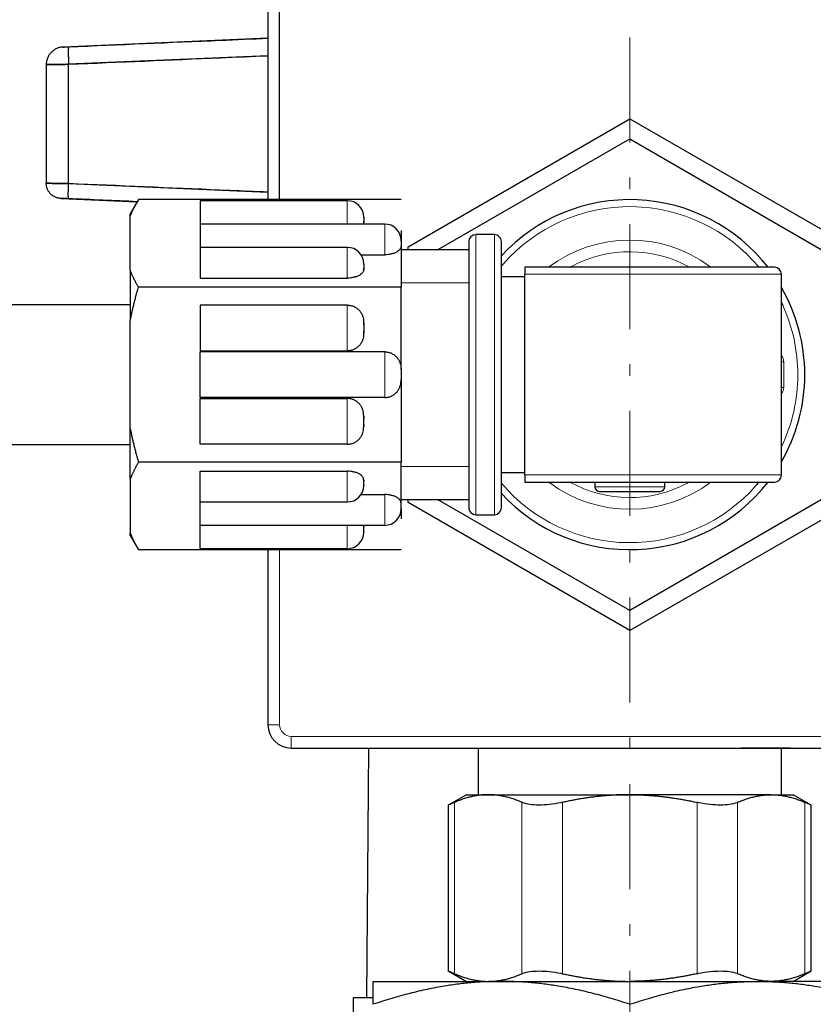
# Model space of a CAD drawing. Header units: millimetres. Extents: x 18 to 610, y -123 to 280.
# Tile 50 of 87: x 147 to 181, y 194 to 237. Entities that reach past the tile are written whole.
import ezdxf

# ---------------------------------------------------------------- set-up
doc = ezdxf.new("R2010")
doc.units = ezdxf.units.MM
doc.linetypes.add('CENTER', pattern=[8, 4.5, -1.5, 0.5, -1.5])
doc.linetypes.add('SOLID', pattern=[0])
doc.styles.add('Arial', font='Arial.ttf', dxfattribs={"height": 5})
doc.dimstyles.get("Standard").update_dxf_attribs({"dimtxt": 5, "dimasz": 5, "dimexe": 0.18, "dimexo": 0.0625, "dimgap": 0.09, "dimtad": 0, "dimtih": 1, "dimtoh": 1, "dimdec": 4, "dimzin": 0, "dimdsep": 46, "dimtxsty": 'Arial', "dimcen": 0.09, "dimadec": 0, "dimazin": 0, "dimtfac": 1, "dimtdec": 4, "dimtofl": 0, "dimtmove": 0, "dimatfit": 3, "dimfxl": 0, "dimtolj": 1, "dimtzin": 0, "dimarcsym": 0})

# ---------------------------------------------------------------- blocks, each defined once
blk = doc.blocks.new('*D12')
at = {"color": 0, "lineweight": -2}
for p, q in [((161.397, 270.386), (53.867, 270.386)), ((55.267, 59.086), (55.267, 265.386)), ((173.397, 54.086), (53.867, 54.086))]:
    blk.add_line(p, q, dxfattribs=at)
at = {"color": 0}
for points in [[(56.101, 265.386), (54.434, 265.386), (55.267, 270.386)], [(54.434, 59.086), (56.101, 59.086), (55.267, 54.086)]]:
    blk.add_solid(points, dxfattribs=at)
at = {"layer": 'Defpoints', "color": 0}
for p in [(55.267, 270.386), (161.397, 270.386), (173.397, 54.086)]:
    blk.add_point(p, dxfattribs=at)
at = {"color": 0, "lineweight": 9, "insert": (50.215, 162.236), "char_height": 5, "attachment_point": 5, "rotation": 90, "style": 'Arial'}
blk.add_mtext('\\A1;216.3', dxfattribs=at)
blk = doc.blocks.new('*D13')
at = {"color": 0, "lineweight": -2}
for p, q in [((161.397, 270.386), (77.437, 270.386)), ((78.837, 126.786), (78.837, 265.386)), ((126.597, 121.786), (77.437, 121.786))]:
    blk.add_line(p, q, dxfattribs=at)
at = {"color": 0}
for points in [[(79.671, 265.386), (78.004, 265.386), (78.837, 270.386)], [(78.004, 126.786), (79.671, 126.786), (78.837, 121.786)]]:
    blk.add_solid(points, dxfattribs=at)
at = {"layer": 'Defpoints', "color": 0}
for p in [(78.837, 270.386), (161.397, 270.386), (126.597, 121.786)]:
    blk.add_point(p, dxfattribs=at)
at = {"color": 0, "lineweight": 9, "insert": (73.785, 196.086), "char_height": 5, "attachment_point": 5, "rotation": 90, "style": 'Arial'}
blk.add_mtext('\\A1;148.6', dxfattribs=at)
blk = doc.blocks.new('BlockOfViews_6')
at = {"linetype": 'SOLID', "lineweight": 30}
for p, q in [((157.897, 237.386, 99.475), (157.897, 228.891, 99.475)), ((158.397, 228.891, 99.975), (158.397, 237.386, 99.975)), ((157.897, 235.81, -11.572), (149.115, 235.425, -10.98)), ((149.113, 235.425, -11.005), (149.115, 235.425, -10.98)), ((157.897, 235.053, -9.61), (149.354, 234.686, -9.983)), ((148.397, 234.676, -10.982), (148.397, 229.588, -10.982)), ((149.354, 229.574, -9.983), (149.354, 234.686, -9.983)), ((163.897, 226.87, 101.975), (173.397, 232.355, 101.975)), ((173.397, 232.355, 101.975), (182.897, 226.87, 101.975)), ((165.164, 226.735, 101.975), (173.397, 231.489, 101.975)), ((173.397, 231.489, 101.975), (182.147, 226.437, 101.975)), ((149.354, 229.574, -9.983), (157.897, 229.207, -9.61)), ((149.019, 228.939, -10.98), (152.292, 228.795, -11.2)), ((152.347, 228.891, 119.475), (151.997, 228.283, 119.654)), ((163.597, 228.891, 119.475), (152.347, 228.891, 119.475)), ((161.297, 228.841, 120.877), (154.997, 228.841, 120.869)), ((151.997, 225.857, 124.73), (151.997, 228.172, 120.72)), ((161.997, 228.126, 120.801), (161.997, 228.127, 120.799)), ((161.997, 227.903, 121.187), (161.997, 227.947, 121.11)), ((162.897, 227.841, 122.609), (154.997, 227.841, 122.601)), ((163.597, 227.568, 121.767), (163.597, 227.13, 122.525)), ((167.597, 227.386, 119.475), (166.797, 227.386, 119.475)), ((161.297, 226.841, 124.341), (154.997, 226.841, 124.333)), ((163.597, 226.903, 122.919), (163.597, 225.138, 125.975)), ((166.497, 226.736, 119.475), (163.597, 226.735, 119.432)), ((163.897, 226.735, 101.975), (163.897, 226.87, 101.975)), ((161.877, 226.525, 123.574), (162.897, 226.525, 123.574)), ((161.997, 226.126, 124.265), (161.997, 226.127, 124.263)), ((161.997, 225.903, 124.651), (161.997, 225.947, 124.574)), ((154.997, 225.525, 125.306), (161.297, 225.525, 125.306)), ((168.897, 225.585, 119.418), (167.897, 225.585, 119.418)), ((168.897, 217.086, 124.165), (168.897, 225.686, 124.165)), ((179.897, 217.086, 119.475), (179.897, 225.686, 119.475)), ((163.597, 225.138, 125.975), (152.347, 225.138, 125.975)), ((163.597, 221.609, 125.975), (163.597, 225.138, 125.975)), ((151.997, 224.385, 119.536), (116.997, 224.386, 119.45)), ((161.297, 224.365, 125.975), (154.997, 224.365, 125.975)), ((151.997, 219.07, 125.975), (151.997, 223.701, 125.975)), ((161.997, 223.527, 125.975), (161.997, 223.609, 125.975)), ((161.997, 223.162, 125.975), (161.997, 223.244, 125.975)), ((154.997, 222.406, 125.975), (161.297, 222.406, 125.975)), ((162.897, 222.365, 125.975), (154.997, 222.365, 125.975)), ((163.597, 221.162, 125.975), (163.597, 217.633, 125.975)), ((162.897, 220.406, 125.975), (154.997, 220.406, 125.975)), ((154.997, 220.365, 125.975), (161.297, 220.365, 125.975)), ((161.997, 219.609, 125.975), (161.997, 219.527, 125.975)), ((161.997, 219.244, 125.975), (161.997, 219.162, 125.975)), ((116.997, 218.386, 119.436), (151.997, 218.386, 119.536)), ((161.297, 218.406, 125.975), (154.997, 218.406, 125.975)), ((163.597, 217.633, 125.975), (152.347, 217.633, 125.975)), ((163.597, 215.868, 122.919), (163.597, 217.633, 125.975)), ((151.997, 216.914, 124.73), (151.997, 214.599, 120.72)), ((154.997, 217.246, 125.306), (161.297, 217.246, 125.306)), ((167.897, 217.186, 119.418), (168.897, 217.186, 119.418)), ((161.997, 216.868, 124.651), (161.997, 216.824, 124.574)), ((161.997, 216.646, 124.265), (161.997, 216.645, 124.263)), ((171.897, 216.786, 111.275), (171.897, 216.586, 111.275)), ((174.897, 216.586, 111.275), (174.897, 216.786, 111.275)), ((161.877, 216.246, 123.574), (162.897, 216.246, 123.574)), ((163.597, 216.036, 119.432), (166.497, 216.036, 119.475)), ((163.897, 215.901, 101.975), (163.897, 216.036, 101.975)), ((182.147, 216.334, 101.975), (173.397, 211.282, 101.975)), ((154.997, 215.93, 124.333), (161.297, 215.93, 124.341)), ((163.597, 215.641, 122.525), (163.597, 215.204, 121.767)), ((173.397, 210.416, 101.975), (163.897, 215.901, 101.975)), ((173.397, 211.282, 101.975), (165.164, 216.036, 101.975)), ((182.897, 215.901, 101.975), (173.397, 210.416, 101.975)), ((166.797, 215.386, 119.475), (167.597, 215.386, 119.475)), ((154.997, 214.93, 122.601), (162.897, 214.93, 122.609)), ((161.997, 214.868, 121.187), (161.997, 214.824, 121.11)), ((151.997, 214.488, 119.654), (152.347, 213.88, 119.475)), ((161.997, 214.646, 120.801), (161.997, 214.645, 120.799)), ((154.997, 213.93, 120.869), (161.297, 213.93, 120.877)), ((163.597, 213.88, 119.475), (152.347, 213.88, 119.475)), ((157.897, 213.88, 99.475), (157.897, 206.386, 99.475)), ((158.897, 205.386, 99.475), (187.897, 205.386, 99.475)), ((161.897, 205.376, 98.475), (184.897, 205.376, 98.475)), ((162.207, 205.386, -12.525), (162.114, 194.686, -12.525)), ((166.897, 205.386, 39.475), (166.897, 203.386, 39.475)), ((169.979, 205.376, 97.512), (169.979, 205.366, 97.512)), ((179.894, 203.386, 39.699), (179.894, 205.386, 39.698)), ((166.397, 203.386, 39.475), (165.624, 202.939, 39.475)), ((181.171, 202.939, 39.475), (180.397, 203.386, 39.475)), ((165.624, 202.939, 39.475), (165.624, 195.832, 39.475)), ((181.171, 195.832, 39.475), (181.171, 202.939, 39.475)), ((165.624, 195.832, 39.475), (166.397, 195.386, 39.475)), ((180.397, 195.386, 39.475), (181.171, 195.832, 39.475)), ((161.548, 194.686, 18.46), (161.547, 188.686, 18.467))]:
    blk.add_line(p, q, dxfattribs=at)
at = {"linetype": 'SOLID', "lineweight": 9}
for p, q in [((163.597, 225.324, 124.919), (166.497, 225.324, 124.919)), ((163.597, 217.447, 124.919), (166.497, 217.447, 124.919))]:
    blk.add_line(p, q, dxfattribs=at)
at = {"color": 196, "linetype": 'SOLID', "lineweight": 9}
for p, q in [((179.997, 220.836, 107.875), (179.997, 221.936, 107.875)), ((158.397, 206.386, 99.975), (158.397, 213.88, 99.975)), ((187.897, 205.886, 99.975), (158.897, 205.886, 99.975)), ((165.892, 195.716, 40.475), (165.892, 203.055, 40.475)), ((168.779, 203.055, 45.475), (168.779, 195.716, 45.475)), ((170.511, 195.716, 46.475), (170.511, 203.055, 46.475)), ((176.284, 203.055, 46.475), (176.284, 195.716, 46.475)), ((178.016, 195.716, 45.475), (178.016, 203.055, 45.475)), ((180.903, 203.055, 40.475), (180.903, 195.716, 40.475))]:
    blk.add_line(p, q, dxfattribs=at)
at = {"color": 6, "linetype": 'CENTER', "lineweight": 9}
blk.add_lwpolyline([(173.397, 275.832), (173.397, 163.306)], dxfattribs=at)
at = {"linetype": 'SOLID', "lineweight": 30, "extrusion": (1, 0, 0)}
for centre, radius, start, end in [((227.842, 120.893, 154.997), 1, 358.6148, 90.0168), ((227.842, 120.893, 161.997), 0.3, 341.8103, 78.1897), ((226.842, 122.625, 154.997), 1, 358.6148, 90.0168), ((226.842, 122.625, 163.597), 0.3, 341.8103, 78.1897), ((225.842, 124.357, 154.997), 1, 358.6148, 108.4631), ((221.386, 119.475, 151.997), 6.9, 49.6049, 70.3951), ((225.842, 124.357, 161.997), 0.3, 341.8103, 78.1897), ((223.386, 125.775, 154.997), 1, 11.537, 168.463), ((223.386, 125.775, 161.997), 0.3, 41.8103, 138.1897), ((221.386, 125.775, 163.597), 0.3, 41.8103, 138.1897), ((214.93, 120.893, 161.297), 1, 89.9905, 90.9375)]:
    blk.add_arc(centre, radius, start, end, dxfattribs=at)
at = {"color": 196, "linetype": 'SOLID', "lineweight": 9, "extrusion": (-1, 0, 0)}
for centre, radius, start, end in [((-227.842, 120.893, -161.297), 1, 90.9375, 181.5), ((-226.842, 122.625, -162.897), 1, 71.5369, 181.5), ((-225.842, 124.357, -161.297), 1, 71.5369, 181.5), ((-223.386, 125.775, -161.297), 1, 11.537, 168.463), ((-205.886, 99.475, -158.897), 0.5, 0, 90)]:
    blk.add_arc(centre, radius, start, end, dxfattribs=at)
at = {"linetype": 'SOLID', "lineweight": 30}
for centre, radius, start, end in [((161.295, 228.139, 120.903), 0.703, 0.2016, 89.7959), ((173.397, 221.386, 107.575), 7.5, 37.8334, 137.1682), ((162.895, 227.139, 122.635), 0.703, 0.2016, 89.7971), ((166.801, 227.082, 119.475), 0.303, 90.6098, 179.3902), ((167.597, 227.086, 119.475), 0.3, 359.9951, 90.0019), ((161.295, 226.139, 124.367), 0.703, 0.2016, 89.7959), ((173.397, 221.386, 107.875), 5.768, 52.8973, 53.5135), ((179.597, 225.686, 119.475), 0.3, 0.0008, 89.9963), ((173.397, 221.386, 107.575), 7.5, 0, 29.9181), ((173.397, 221.386, 107.575), 7.5, 330.0819, 0), ((179.597, 217.086, 119.475), 0.3, 269.9981, 0.0019), ((161.295, 216.632, 124.341), 0.703, 270.2041, 359.7984), ((173.397, 221.386, 107.575), 7.5, 222.8318, 322.1666), ((173.397, 221.386, 107.875), 5.768, 232.8973, 233.5135), ((172.105, 216.593, 111.275), 0.208, 182.0485, 267.9558), ((174.697, 216.586, 111.275), 0.2, 270.0045, 359.9955), ((162.895, 215.632, 122.609), 0.703, 270.2029, 359.7984), ((166.801, 215.689, 119.475), 0.303, 180.6098, 269.3902), ((167.597, 215.686, 119.475), 0.3, 270.0025, 0.0004), ((161.295, 214.632, 120.877), 0.703, 270.2041, 359.7984), ((158.897, 206.386, 99.475), 1, 180, 270)]:
    blk.add_arc(centre, radius, start, end, dxfattribs=at)
at = {"linetype": 'SOLID', "lineweight": 30, "extrusion": (-1, 0, 0)}
for centre, radius, start, end in [((-221.386, 119.475, -151.997), 6.9, 169.6049, 178.515), ((-227.842, 120.893, -161.297), 1, 89.9905, 90.9375), ((-221.386, 119.475, -167.897), 5.7, 358.5, 181.5), ((-221.386, 125.775, -154.997), 1, 11.537, 168.463), ((-219.386, 125.775, -154.997), 1, 11.537, 168.463), ((-219.386, 125.775, -161.997), 0.3, 41.8103, 138.1897), ((-221.386, 119.475, -151.997), 6.9, 49.6049, 70.3951), ((-216.93, 124.357, -154.997), 1, 358.6148, 108.4631), ((-216.93, 124.357, -161.997), 0.3, 341.8103, 78.1897), ((-215.93, 122.625, -154.997), 1, 358.6148, 90.0168), ((-215.93, 122.625, -163.597), 0.3, 341.8103, 78.1897), ((-214.93, 120.893, -154.997), 1, 358.6148, 90.0168), ((-214.93, 120.893, -161.997), 0.3, 341.8103, 78.1897), ((-221.386, 119.475, -151.997), 6.9, 1.485, 10.3951)]:
    blk.add_arc(centre, radius, start, end, dxfattribs=at)
at = {"color": 196, "linetype": 'SOLID', "lineweight": 9, "extrusion": (-4.44089e-16, 0, -1)}
for start, end in [(41.1864, 140.2905), (155.5932, 180), (180, 205.4653), (221.1864, 319.8137)]:
    blk.add_arc((-173.397, 221.386, -107.875), 7.2, start, end, dxfattribs=at)
at = {"linetype": 'SOLID', "lineweight": 30, "extrusion": (1, 0, -1.36643e-15)}
for start, end in [(358.4746, 90), (90, 181.5254)]:
    blk.add_arc((221.386, 119.475, 166.497), 5.7, start, end, dxfattribs=at)
at = {"color": 196, "linetype": 'SOLID', "lineweight": 9, "extrusion": (-1, 0, 1.4803e-16)}
for start, end in [(90, 180), (360, 90)]:
    blk.add_arc((-221.386, 119.475, -166.797), 6, start, end, dxfattribs=at)
at = {"color": 196, "linetype": 'SOLID', "lineweight": 9, "extrusion": (1, 0, -1.4803e-16)}
blk.add_arc((221.386, 119.475, 167.597), 6, 360, 180, dxfattribs=at)
at = {"color": 196, "linetype": 'SOLID', "lineweight": 9}
for centre, radius, start, end in [((173.397, 221.386, 107.875), 5.768, 53.5135, 127.1027), ((179.597, 221.936, 107.875), 0.4, 0, 41.4), ((179.597, 220.836, 107.875), 0.4, 318.6, 360), ((173.397, 221.386, 107.875), 5.768, 233.5135, 307.1027)]:
    blk.add_arc(centre, radius, start, end, dxfattribs=at)
at = {"color": 196, "linetype": 'SOLID', "lineweight": 9, "extrusion": (-3.37201e-16, -5.30734e-32, -1)}
for start, end in [(62.027, 119.1663), (242.027, 299.1663)]:
    blk.add_arc((-173.397, 221.386, -108.009), 5.268, start, end, dxfattribs=at)
at = {"linetype": 'SOLID', "lineweight": 30, "extrusion": (-4.44089e-16, 0, -1)}
for start, end in [(40.1863, 41.1864), (154.5347, 155.5932), (219.7095, 221.1864)]:
    blk.add_arc((-173.397, 221.386, -107.875), 7.2, start, end, dxfattribs=at)
at = {"linetype": 'SOLID', "lineweight": 30, "extrusion": (0, -1, 0)}
for centre, radius, start, end in [((173.397, 119.475, -225.986), 6.2, 358.5484, 136.536), ((173.397, 39.475, -203.386), 7, 30, 90)]:
    blk.add_arc(centre, radius, start, end, dxfattribs=at)
at = {"linetype": 'SOLID', "lineweight": 30, "extrusion": (-3.37201e-16, -5.30734e-32, -1)}
for start, end in [(60.8337, 62.027), (240.8337, 242.027)]:
    blk.add_arc((-173.397, 221.386, -108.009), 5.268, start, end, dxfattribs=at)
at = {"color": 196, "linetype": 'SOLID', "lineweight": 9, "extrusion": (0, 1, 0)}
for centre, radius, start, end in [((-173.397, 119.475, 225.686), 6.5, 46.1869, 180), ((-179.997, 108.075, 221.936), 0.2, 270, 300.0223), ((-179.997, 108.075, 220.836), 0.2, 270, 300.0358), ((-158.397, 99.475, 206.386), 0.5, 0, 90)]:
    blk.add_arc(centre, radius, start, end, dxfattribs=at)
at = {"color": 196, "linetype": 'SOLID', "lineweight": 9, "extrusion": (1, 0, 0)}
for centre, start, end in [((221.386, 125.775, 162.897), 11.537, 168.463), ((219.386, 125.775, 161.297), 11.537, 168.463), ((216.93, 124.357, 161.297), 71.5369, 181.5), ((215.93, 122.625, 162.897), 71.5369, 181.5), ((214.93, 120.893, 161.297), 90.9375, 181.5)]:
    blk.add_arc(centre, 1, start, end, dxfattribs=at)
at = {"color": 196, "linetype": 'SOLID', "lineweight": 9, "extrusion": (0, -1, 0)}
for centre, radius, end in [((173.397, 119.475, -217.086), 6.5, 133.8131), ((173.397, 111.275, -216.586), 1.5, 180)]:
    blk.add_arc(centre, radius, 0, end, dxfattribs=at)
at = {"linetype": 'SOLID', "lineweight": 30, "extrusion": (1.62443e-32, 1, 1.25101e-31)}
blk.add_arc((-173.397, 119.475, 216.786), 6.2, 43.464, 181.4516, dxfattribs=at)
at = {"linetype": 'SOLID', "lineweight": 30, "extrusion": (0, 1, 0)}
for centre, radius, start, end in [((-173.397, 111.275, 216.386), 1.3, 357.6923, 180), ((-173.397, 111.275, 216.386), 1.3, 180, 183.2694), ((-173.397, 39.475, 203.386), 7, 0, 30), ((-173.397, 39.475, 203.386), 7, 30, 90), ((-173.397, 39.475, 203.386), 7, 150, 180)]:
    blk.add_arc(centre, radius, start, end, dxfattribs=at)
at = {"color": 196, "linetype": 'SOLID', "lineweight": 9, "extrusion": (0, 0, -1)}
blk.add_arc((-158.897, 206.386, -99.975), 0.5, 270, 0, dxfattribs=at)
at = {"linetype": 'SOLID', "lineweight": 30, "extrusion": (1.19314e-31, 1, -3.59384e-31)}
for start, end in [(0, 60), (60, 120)]:
    blk.add_arc((-173.397, 39.475, 195.386), 11, start, end, dxfattribs=at)
at = {"linetype": 'SOLID', "lineweight": 30, "extrusion": (-1.19314e-31, -1, 3.59384e-31)}
blk.add_arc((173.397, 39.475, -195.386), 11, 0, 60, dxfattribs=at)
at = {"linetype": 'SOLID', "lineweight": 30, "extrusion": (2.25963e-31, -1, -8.45174e-29)}
blk.add_arc((162.847, 18.476, -194.686), 1.3, 110.2529, 180.7159, dxfattribs=at)
at = {"linetype": 'SOLID', "lineweight": 30}
for points, knots in [([(149.354, 235.435, -10.73), (151.521, 235.529, -10.635), (154.369, 235.652, -10.51), (157.217, 235.775, -10.385), (157.897, 235.804, -10.355)], [0, 0, 0, 0, 6.51434, 8.559585, 8.559585, 8.559585, 8.559585]), ([(149.115, 235.425, -10.98), (149.115, 235.425, -10.973), (149.115, 235.425, -10.967), (149.116, 235.425, -10.953), (149.117, 235.425, -10.947), (149.119, 235.425, -10.933), (149.121, 235.425, -10.927), (149.124, 235.426, -10.914), (149.126, 235.426, -10.907), (149.13, 235.426, -10.895), (149.132, 235.426, -10.888), (149.138, 235.426, -10.876), (149.14, 235.426, -10.87), (149.147, 235.426, -10.858), (149.15, 235.427, -10.852), (149.157, 235.427, -10.841), (149.161, 235.427, -10.835), (149.169, 235.427, -10.825), (149.173, 235.427, -10.819), (149.182, 235.428, -10.809), (149.187, 235.428, -10.804), (149.196, 235.428, -10.795), (149.201, 235.429, -10.791), (149.212, 235.429, -10.782), (149.217, 235.429, -10.778), (149.228, 235.43, -10.771), (149.234, 235.43, -10.767), (149.245, 235.43, -10.76), (149.251, 235.431, -10.757), (149.263, 235.431, -10.752), (149.27, 235.431, -10.749), (149.282, 235.432, -10.744), (149.288, 235.432, -10.742), (149.301, 235.433, -10.738), (149.308, 235.433, -10.737), (149.321, 235.434, -10.734), (149.327, 235.434, -10.733), (149.341, 235.434, -10.731), (149.347, 235.435, -10.73), (149.354, 235.435, -10.73)], [0, 0, 0, 0, 0.00152552, 0.00152552, 0.00305104, 0.00305104, 0.00457656, 0.00457656, 0.00610209, 0.00610209, 0.00762761, 0.00762761, 0.00915313, 0.00915313, 0.01067865, 0.01067865, 0.01220417, 0.01220417, 0.01372969, 0.01372969, 0.01525521, 0.01525521, 0.01678074, 0.01678074, 0.01830626, 0.01830626, 0.01983178, 0.01983178, 0.0213573, 0.0213573, 0.02288282, 0.02288282, 0.02440834, 0.02440834, 0.02593386, 0.02593386, 0.02745939, 0.02745939, 0.02898491, 0.02898491, 0.02898491, 0.02898491]), ([(149.115, 235.425, -10.98), (149.115, 235.425, -10.964), (149.117, 235.425, -10.94), (149.125, 235.426, -10.909), (149.132, 235.426, -10.887), (149.142, 235.426, -10.865), (149.154, 235.427, -10.844), (149.168, 235.427, -10.825), (149.184, 235.428, -10.807), (149.201, 235.429, -10.79), (149.22, 235.429, -10.776), (149.24, 235.43, -10.763), (149.262, 235.431, -10.752), (149.284, 235.432, -10.743), (149.314, 235.433, -10.734), (149.338, 235.434, -10.731), (149.354, 235.435, -10.73)], [0, 0, 0, 0, 0.12853, 0.192797, 0.257069, 0.321347, 0.385632, 0.449928, 0.514236, 0.578552, 0.642886, 0.707239, 0.771612, 0.83601, 0.900433, 1.029368, 1.029368, 1.029368, 1.029368]), ([(149.354, 234.686, -9.983), (151.521, 234.78, -9.889), (154.369, 234.903, -9.764), (157.217, 235.026, -9.64), (157.897, 235.055, -9.61)], [0, 0, 0, 0, 6.51434, 8.559888, 8.559888, 8.559888, 8.559888]), ([(149.354, 234.686, -9.983), (149.327, 234.685, -9.984), (149.3, 234.685, -9.987), (149.247, 234.685, -9.993), (149.221, 234.684, -9.998), (149.169, 234.684, -10.008), (149.143, 234.683, -10.015), (149.091, 234.683, -10.03), (149.066, 234.683, -10.038), (149.016, 234.682, -10.057), (148.991, 234.682, -10.068), (148.943, 234.681, -10.091), (148.919, 234.681, -10.104), (148.873, 234.681, -10.13), (148.85, 234.68, -10.145), (148.806, 234.68, -10.175), (148.785, 234.68, -10.191), (148.743, 234.679, -10.225), (148.723, 234.679, -10.243), (148.685, 234.679, -10.28), (148.666, 234.678, -10.3), (148.631, 234.678, -10.34), (148.614, 234.678, -10.361), (148.582, 234.678, -10.403), (148.566, 234.677, -10.426), (148.538, 234.677, -10.471), (148.524, 234.677, -10.494), (148.499, 234.677, -10.542), (148.488, 234.677, -10.566), (148.467, 234.677, -10.615), (148.457, 234.676, -10.64), (148.44, 234.676, -10.691), (148.433, 234.676, -10.717), (148.42, 234.676, -10.769), (148.415, 234.676, -10.795), (148.406, 234.676, -10.848), (148.403, 234.676, -10.875), (148.399, 234.676, -10.929), (148.397, 234.676, -10.955), (148.397, 234.676, -10.982)], [0, 0, 0, 0, 0.080133, 0.080133, 0.160266, 0.160266, 0.240399, 0.240399, 0.320532, 0.320532, 0.400665, 0.400665, 0.480798, 0.480798, 0.560931, 0.560931, 0.641064, 0.641064, 0.721196, 0.721196, 0.801329, 0.801329, 0.881462, 0.881462, 0.961595, 0.961595, 1.041728, 1.041728, 1.121861, 1.121861, 1.201994, 1.201994, 1.282127, 1.282127, 1.36226, 1.36226, 1.442393, 1.442393, 1.522526, 1.522526, 1.522526, 1.522526]), ([(148.397, 234.676, -10.982), (148.397, 234.676, -10.919), (148.407, 234.676, -10.823), (148.437, 234.676, -10.699), (148.468, 234.677, -10.609), (148.508, 234.677, -10.522), (148.556, 234.677, -10.439), (148.611, 234.678, -10.362), (148.674, 234.679, -10.29), (148.743, 234.679, -10.224), (148.819, 234.68, -10.165), (148.899, 234.681, -10.113), (148.984, 234.682, -10.07), (149.073, 234.683, -10.035), (149.195, 234.684, -9.999), (149.29, 234.685, -9.986), (149.354, 234.686, -9.983)], [0, 0, 0, 0, 0.12853, 0.192797, 0.257069, 0.321347, 0.385632, 0.449928, 0.514236, 0.578552, 0.642886, 0.707239, 0.771612, 0.83601, 0.900433, 1.029368, 1.029368, 1.029368, 1.029368]), ([(148.397, 229.588, -10.982), (148.397, 229.588, -10.955), (148.399, 229.588, -10.929), (148.403, 229.588, -10.875), (148.406, 229.588, -10.848), (148.415, 229.588, -10.796), (148.42, 229.588, -10.769), (148.433, 229.588, -10.717), (148.44, 229.588, -10.691), (148.457, 229.587, -10.64), (148.467, 229.587, -10.615), (148.488, 229.587, -10.566), (148.499, 229.587, -10.542), (148.524, 229.587, -10.494), (148.538, 229.586, -10.471), (148.566, 229.586, -10.426), (148.581, 229.586, -10.404), (148.614, 229.585, -10.361), (148.631, 229.585, -10.34), (148.666, 229.585, -10.3), (148.685, 229.584, -10.28), (148.723, 229.584, -10.243), (148.743, 229.583, -10.225), (148.785, 229.583, -10.191), (148.806, 229.583, -10.175), (148.85, 229.582, -10.145), (148.873, 229.582, -10.13), (148.919, 229.581, -10.104), (148.943, 229.581, -10.091), (148.991, 229.58, -10.068), (149.016, 229.58, -10.058), (149.066, 229.579, -10.038), (149.091, 229.578, -10.03), (149.143, 229.578, -10.015), (149.169, 229.577, -10.008), (149.221, 229.576, -9.998), (149.247, 229.576, -9.993), (149.3, 229.575, -9.987), (149.327, 229.575, -9.984), (149.354, 229.574, -9.983)], [0, 0, 0, 0, 0.080482, 0.080482, 0.160963, 0.160963, 0.241445, 0.241445, 0.321926, 0.321926, 0.402408, 0.402408, 0.482889, 0.482889, 0.563371, 0.563371, 0.643853, 0.643853, 0.724334, 0.724334, 0.804816, 0.804816, 0.885297, 0.885297, 0.965779, 0.965779, 1.046261, 1.046261, 1.126742, 1.126742, 1.207224, 1.207224, 1.287705, 1.287705, 1.368187, 1.368187, 1.448668, 1.448668, 1.52915, 1.52915, 1.52915, 1.52915]), ([(149.354, 229.574, -9.983), (149.29, 229.575, -9.986), (149.195, 229.577, -9.999), (149.073, 229.579, -10.035), (148.984, 229.58, -10.07), (148.899, 229.581, -10.113), (148.819, 229.582, -10.165), (148.743, 229.583, -10.224), (148.674, 229.584, -10.29), (148.611, 229.585, -10.362), (148.556, 229.586, -10.439), (148.508, 229.587, -10.522), (148.468, 229.587, -10.609), (148.437, 229.588, -10.699), (148.407, 229.588, -10.823), (148.397, 229.588, -10.919), (148.397, 229.588, -10.982)], [0, 0, 0, 0, 0.137189, 0.205746, 0.274281, 0.342797, 0.411296, 0.479778, 0.548248, 0.616711, 0.685165, 0.75361, 0.82205, 0.890485, 0.958917, 1.095776, 1.095776, 1.095776, 1.095776]), ([(157.897, 229.205, -9.61), (157.759, 229.211, -9.616), (157.078, 229.241, -9.646), (154.23, 229.363, -9.77), (151.521, 229.48, -9.889), (149.354, 229.574, -9.983)], [4.468984, 4.468984, 4.468984, 4.468984, 4.885944, 6.514545, 13.028865, 13.028865, 13.028865, 13.028865]), ([(149.354, 228.925, -10.63), (149.345, 228.925, -10.631), (149.335, 228.926, -10.632), (149.317, 228.927, -10.634), (149.307, 228.927, -10.636), (149.289, 228.928, -10.639), (149.28, 228.928, -10.642), (149.262, 228.929, -10.647), (149.253, 228.929, -10.65), (149.236, 228.93, -10.657), (149.227, 228.931, -10.66), (149.21, 228.931, -10.668), (149.202, 228.932, -10.673), (149.186, 228.932, -10.682), (149.178, 228.933, -10.687), (149.162, 228.933, -10.698), (149.155, 228.934, -10.703), (149.14, 228.934, -10.715), (149.133, 228.934, -10.722), (149.12, 228.935, -10.735), (149.113, 228.935, -10.741), (149.101, 228.936, -10.755), (149.095, 228.936, -10.763), (149.084, 228.936, -10.778), (149.078, 228.937, -10.785), (149.068, 228.937, -10.801), (149.064, 228.937, -10.81), (149.055, 228.937, -10.826), (149.051, 228.938, -10.835), (149.044, 228.938, -10.852), (149.04, 228.938, -10.861), (149.034, 228.938, -10.879), (149.032, 228.938, -10.888), (149.027, 228.938, -10.906), (149.025, 228.938, -10.915), (149.022, 228.939, -10.934), (149.021, 228.939, -10.943), (149.02, 228.939, -10.962), (149.019, 228.939, -10.971), (149.019, 228.939, -10.98)], [0, 0, 0, 0, 0.0278786, 0.0278786, 0.0557573, 0.0557573, 0.0836359, 0.0836359, 0.1115145, 0.1115145, 0.1393932, 0.1393932, 0.1672718, 0.1672718, 0.1951504, 0.1951504, 0.2230291, 0.2230291, 0.2509077, 0.2509077, 0.2787863, 0.2787863, 0.306665, 0.306665, 0.3345436, 0.3345436, 0.3624222, 0.3624222, 0.3903008, 0.3903008, 0.4181795, 0.4181795, 0.4460581, 0.4460581, 0.4739367, 0.4739367, 0.5018154, 0.5018154, 0.529694, 0.529694, 0.529694, 0.529694]), ([(149.354, 228.925, -10.63), (149.332, 228.926, -10.631), (149.298, 228.927, -10.636), (149.256, 228.929, -10.648), (149.225, 228.931, -10.661), (149.195, 228.932, -10.676), (149.167, 228.933, -10.694), (149.14, 228.934, -10.715), (149.116, 228.935, -10.738), (149.094, 228.936, -10.763), (149.075, 228.937, -10.79), (149.058, 228.937, -10.819), (149.044, 228.938, -10.85), (149.033, 228.938, -10.881), (149.022, 228.939, -10.925), (149.019, 228.939, -10.958), (149.019, 228.939, -10.98)], [0, 0, 0, 0, 0.137189, 0.205746, 0.274281, 0.342797, 0.411296, 0.479778, 0.548248, 0.616711, 0.685165, 0.75361, 0.82205, 0.890485, 0.958917, 1.095776, 1.095776, 1.095776, 1.095776]), ([(161.997, 227.903, 121.187), (161.997, 227.897, 121.197), (161.997, 227.891, 121.207), (161.996, 227.871, 121.242), (161.994, 227.856, 121.268), (161.99, 227.841, 121.293)], [-4.9817118, -4.9817118, -4.9817118, -4.9817118, -4.9497073, -4.9497073, -4.8674276, -4.8674276, -4.8674276, -4.8674276]), ([(163.597, 226.903, 122.919), (163.597, 226.897, 122.929), (163.597, 226.891, 122.939), (163.594, 226.842, 123.025), (163.579, 226.798, 123.1), (163.539, 226.741, 123.199), (163.521, 226.721, 123.234), (163.478, 226.683, 123.3), (163.452, 226.665, 123.332), (163.396, 226.631, 123.39), (163.359, 226.612, 123.422), (163.276, 226.581, 123.477), (163.231, 226.567, 123.5), (163.145, 226.547, 123.535), (163.096, 226.539, 123.55), (162.996, 226.527, 123.569), (162.945, 226.525, 123.574), (162.897, 226.525, 123.574)], [-2.385148, -2.385148, -2.385148, -2.385148, -2.353143, -2.353143, -2.109723, -2.109723, -1.988955, -1.988955, -1.868187, -1.868187, -1.724803, -1.724803, -1.581419, -1.581419, -1.43985, -1.43985, -1.298282, -1.298282, -1.298282, -1.298282]), ([(161.997, 225.903, 124.651), (161.997, 225.897, 124.661), (161.997, 225.891, 124.671), (161.994, 225.842, 124.757), (161.979, 225.798, 124.832), (161.939, 225.741, 124.931), (161.921, 225.721, 124.966), (161.878, 225.683, 125.032), (161.852, 225.665, 125.064), (161.796, 225.631, 125.122), (161.759, 225.612, 125.154), (161.676, 225.581, 125.209), (161.631, 225.567, 125.232), (161.545, 225.547, 125.267), (161.496, 225.539, 125.282), (161.396, 225.527, 125.301), (161.345, 225.525, 125.306), (161.297, 225.525, 125.306)], [-4.981712, -4.981712, -4.981712, -4.981712, -4.949707, -4.949707, -4.706287, -4.706287, -4.585519, -4.585519, -4.464751, -4.464751, -4.321367, -4.321367, -4.177983, -4.177983, -4.036414, -4.036414, -3.894846, -3.894846, -3.894846, -3.894846]), ([(168.897, 225.986, 123.74), (168.897, 225.986, 123.799), (168.897, 225.975, 123.87), (168.897, 225.941, 123.973), (168.897, 225.914, 124.025), (168.897, 225.858, 124.093), (168.897, 225.822, 124.123), (168.897, 225.757, 124.156), (168.897, 225.719, 124.165), (168.897, 225.686, 124.165)], [1.6600309, 1.6600309, 1.6600309, 1.6600309, 1.8384988, 1.8384988, 1.9847491, 1.9847491, 2.102807, 2.102807, 2.2020352, 2.2020352, 2.2020352, 2.2020352]), ([(161.297, 224.365, 125.975), (161.345, 224.365, 125.975), (161.396, 224.36, 125.975), (161.496, 224.338, 125.975), (161.545, 224.321, 125.975), (161.631, 224.281, 125.975), (161.676, 224.254, 125.975), (161.759, 224.19, 125.975), (161.796, 224.154, 125.975), (161.852, 224.086, 125.975), (161.878, 224.05, 125.975), (161.921, 223.973, 125.975), (161.939, 223.933, 125.975), (161.979, 223.819, 125.975), (161.994, 223.732, 125.975), (161.997, 223.632, 125.975), (161.997, 223.621, 125.975), (161.997, 223.609, 125.975)], [-1.298282, -1.298282, -1.298282, -1.298282, -1.156714, -1.156714, -1.015145, -1.015145, -0.871761, -0.871761, -0.728377, -0.728377, -0.607609, -0.607609, -0.486841, -0.486841, -0.243421, -0.243421, -0.211416, -0.211416, -0.211416, -0.211416]), ([(161.997, 223.162, 125.975), (161.997, 223.15, 125.975), (161.997, 223.139, 125.975), (161.994, 223.039, 125.975), (161.979, 222.953, 125.975), (161.939, 222.838, 125.975), (161.921, 222.798, 125.975), (161.878, 222.721, 125.975), (161.852, 222.685, 125.975), (161.796, 222.618, 125.975), (161.759, 222.581, 125.975), (161.676, 222.517, 125.975), (161.631, 222.491, 125.975), (161.545, 222.45, 125.975), (161.496, 222.433, 125.975), (161.396, 222.411, 125.975), (161.345, 222.406, 125.975), (161.297, 222.406, 125.975)], [-4.981712, -4.981712, -4.981712, -4.981712, -4.949707, -4.949707, -4.706287, -4.706287, -4.585519, -4.585519, -4.464751, -4.464751, -4.321367, -4.321367, -4.177983, -4.177983, -4.036414, -4.036414, -3.894846, -3.894846, -3.894846, -3.894846]), ([(162.897, 222.365, 125.975), (162.945, 222.365, 125.975), (162.996, 222.36, 125.975), (163.096, 222.338, 125.975), (163.145, 222.321, 125.975), (163.231, 222.281, 125.975), (163.276, 222.254, 125.975), (163.359, 222.19, 125.975), (163.396, 222.154, 125.975), (163.452, 222.086, 125.975), (163.478, 222.05, 125.975), (163.521, 221.973, 125.975), (163.539, 221.933, 125.975), (163.579, 221.819, 125.975), (163.594, 221.732, 125.975), (163.597, 221.632, 125.975), (163.597, 221.621, 125.975), (163.597, 221.609, 125.975)], [-3.894846, -3.894846, -3.894846, -3.894846, -3.753277, -3.753277, -3.611709, -3.611709, -3.468325, -3.468325, -3.324941, -3.324941, -3.204173, -3.204173, -3.083405, -3.083405, -2.839985, -2.839985, -2.80798, -2.80798, -2.80798, -2.80798]), ([(162.897, 220.406, 125.975), (162.945, 220.406, 125.975), (162.996, 220.411, 125.975), (163.096, 220.433, 125.975), (163.145, 220.45, 125.975), (163.231, 220.491, 125.975), (163.276, 220.517, 125.975), (163.359, 220.581, 125.975), (163.396, 220.618, 125.975), (163.452, 220.685, 125.975), (163.478, 220.721, 125.975), (163.521, 220.798, 125.975), (163.539, 220.838, 125.975), (163.579, 220.953, 125.975), (163.594, 221.039, 125.975), (163.597, 221.139, 125.975), (163.597, 221.15, 125.975), (163.597, 221.162, 125.975)], [-3.894846, -3.894846, -3.894846, -3.894846, -3.753277, -3.753277, -3.611709, -3.611709, -3.468325, -3.468325, -3.324941, -3.324941, -3.204173, -3.204173, -3.083405, -3.083405, -2.839985, -2.839985, -2.80798, -2.80798, -2.80798, -2.80798]), ([(161.997, 219.609, 125.975), (161.997, 219.621, 125.975), (161.997, 219.632, 125.975), (161.994, 219.732, 125.975), (161.979, 219.819, 125.975), (161.939, 219.933, 125.975), (161.921, 219.973, 125.975), (161.878, 220.05, 125.975), (161.852, 220.086, 125.975), (161.796, 220.154, 125.975), (161.759, 220.19, 125.975), (161.676, 220.254, 125.975), (161.631, 220.281, 125.975), (161.545, 220.321, 125.975), (161.496, 220.338, 125.975), (161.396, 220.36, 125.975), (161.345, 220.365, 125.975), (161.297, 220.365, 125.975)], [-4.981712, -4.981712, -4.981712, -4.981712, -4.949707, -4.949707, -4.706287, -4.706287, -4.585519, -4.585519, -4.464751, -4.464751, -4.321367, -4.321367, -4.177983, -4.177983, -4.036414, -4.036414, -3.894846, -3.894846, -3.894846, -3.894846]), ([(161.297, 218.406, 125.975), (161.345, 218.406, 125.975), (161.396, 218.411, 125.975), (161.496, 218.433, 125.975), (161.545, 218.45, 125.975), (161.631, 218.491, 125.975), (161.676, 218.517, 125.975), (161.759, 218.581, 125.975), (161.796, 218.618, 125.975), (161.852, 218.685, 125.975), (161.878, 218.721, 125.975), (161.921, 218.798, 125.975), (161.939, 218.838, 125.975), (161.979, 218.953, 125.975), (161.994, 219.039, 125.975), (161.997, 219.139, 125.975), (161.997, 219.15, 125.975), (161.997, 219.162, 125.975)], [-1.298282, -1.298282, -1.298282, -1.298282, -1.156714, -1.156714, -1.015145, -1.015145, -0.871761, -0.871761, -0.728377, -0.728377, -0.607609, -0.607609, -0.486841, -0.486841, -0.243421, -0.243421, -0.211416, -0.211416, -0.211416, -0.211416]), ([(161.997, 216.868, 124.651), (161.997, 216.874, 124.661), (161.997, 216.88, 124.671), (161.994, 216.93, 124.757), (161.979, 216.973, 124.832), (161.939, 217.03, 124.931), (161.921, 217.05, 124.966), (161.878, 217.089, 125.032), (161.852, 217.107, 125.064), (161.796, 217.141, 125.122), (161.759, 217.159, 125.154), (161.676, 217.191, 125.209), (161.631, 217.204, 125.232), (161.545, 217.224, 125.267), (161.496, 217.233, 125.282), (161.396, 217.244, 125.301), (161.345, 217.246, 125.306), (161.297, 217.246, 125.306)], [-4.981712, -4.981712, -4.981712, -4.981712, -4.949707, -4.949707, -4.706287, -4.706287, -4.585519, -4.585519, -4.464751, -4.464751, -4.321367, -4.321367, -4.177983, -4.177983, -4.036414, -4.036414, -3.894846, -3.894846, -3.894846, -3.894846]), ([(168.897, 217.086, 124.165), (168.897, 217.053, 124.165), (168.897, 217.014, 124.156), (168.897, 216.949, 124.123), (168.897, 216.913, 124.093), (168.897, 216.858, 124.025), (168.897, 216.831, 123.973), (168.897, 216.796, 123.87), (168.897, 216.786, 123.799), (168.897, 216.786, 123.74)], [2.2020352, 2.2020352, 2.2020352, 2.2020352, 2.3012634, 2.3012634, 2.4193213, 2.4193213, 2.5655716, 2.5655716, 2.7440395, 2.7440395, 2.7440395, 2.7440395]), ([(163.597, 215.868, 122.919), (163.597, 215.874, 122.929), (163.597, 215.88, 122.939), (163.594, 215.93, 123.025), (163.579, 215.973, 123.1), (163.539, 216.03, 123.199), (163.521, 216.05, 123.234), (163.478, 216.089, 123.3), (163.452, 216.107, 123.332), (163.396, 216.141, 123.39), (163.359, 216.159, 123.422), (163.276, 216.191, 123.477), (163.231, 216.204, 123.5), (163.145, 216.224, 123.535), (163.096, 216.233, 123.55), (162.996, 216.244, 123.569), (162.945, 216.246, 123.574), (162.897, 216.246, 123.574)], [-2.385148, -2.385148, -2.385148, -2.385148, -2.353143, -2.353143, -2.109723, -2.109723, -1.988955, -1.988955, -1.868187, -1.868187, -1.724803, -1.724803, -1.581419, -1.581419, -1.43985, -1.43985, -1.298282, -1.298282, -1.298282, -1.298282]), ([(161.997, 214.868, 121.187), (161.997, 214.874, 121.197), (161.997, 214.88, 121.207), (161.996, 214.9, 121.242), (161.994, 214.915, 121.268), (161.99, 214.93, 121.293)], [-4.9817118, -4.9817118, -4.9817118, -4.9817118, -4.9497073, -4.9497073, -4.8674276, -4.8674276, -4.8674276, -4.8674276]), ([(165.892, 203.055, 40.475), (165.88, 203.05, 40.455), (165.869, 203.045, 40.435), (165.782, 203.007, 40.27), (165.722, 202.981, 40.116), (165.643, 202.947, 39.798), (165.624, 202.939, 39.635), (165.624, 202.939, 39.475)], [3.138317, 3.138317, 3.138317, 3.138317, 3.207064, 3.207064, 3.687597, 3.687597, 4.168131, 4.168131, 4.168131, 4.168131]), ([(170.511, 203.055, 46.475), (170.487, 203.05, 46.475), (170.464, 203.045, 46.475), (170.278, 203.007, 46.468), (170.115, 202.981, 46.442), (169.8, 202.947, 46.352), (169.649, 202.939, 46.287), (169.372, 202.939, 46.127), (169.24, 202.947, 46.029), (169.005, 202.981, 45.801), (168.901, 203.007, 45.673), (168.802, 203.045, 45.515), (168.79, 203.05, 45.495), (168.779, 203.055, 45.475)], [3.138317, 3.138317, 3.138317, 3.138317, 3.207064, 3.207064, 3.687597, 3.687597, 4.168131, 4.168131, 4.648664, 4.648664, 5.129198, 5.129198, 5.197945, 5.197945, 5.197945, 5.197945]), ([(178.016, 203.055, 45.475), (178.005, 203.05, 45.495), (177.993, 203.045, 45.515), (177.894, 203.007, 45.673), (177.79, 202.981, 45.801), (177.554, 202.947, 46.029), (177.423, 202.939, 46.127), (177.145, 202.939, 46.287), (176.994, 202.947, 46.352), (176.68, 202.981, 46.442), (176.517, 203.007, 46.468), (176.331, 203.045, 46.475), (176.307, 203.05, 46.475), (176.284, 203.055, 46.475)], [3.138317, 3.138317, 3.138317, 3.138317, 3.207064, 3.207064, 3.687597, 3.687597, 4.168131, 4.168131, 4.648664, 4.648664, 5.129198, 5.129198, 5.197945, 5.197945, 5.197945, 5.197945]), ([(181.171, 202.939, 39.475), (181.171, 202.939, 39.635), (181.151, 202.947, 39.798), (181.073, 202.981, 40.116), (181.013, 203.007, 40.27), (180.926, 203.045, 40.435), (180.915, 203.05, 40.455), (180.903, 203.055, 40.475)], [4.168131, 4.168131, 4.168131, 4.168131, 4.648664, 4.648664, 5.129198, 5.129198, 5.197945, 5.197945, 5.197945, 5.197945]), ([(165.624, 195.832, 39.475), (165.624, 195.832, 39.635), (165.643, 195.824, 39.798), (165.722, 195.79, 40.116), (165.782, 195.764, 40.27), (165.869, 195.726, 40.435), (165.88, 195.721, 40.455), (165.892, 195.716, 40.475)], [4.168131, 4.168131, 4.168131, 4.168131, 4.648664, 4.648664, 5.129198, 5.129198, 5.197945, 5.197945, 5.197945, 5.197945]), ([(168.779, 195.716, 45.475), (168.79, 195.721, 45.495), (168.802, 195.726, 45.515), (168.901, 195.764, 45.673), (169.005, 195.79, 45.801), (169.24, 195.824, 46.029), (169.372, 195.832, 46.127), (169.649, 195.832, 46.287), (169.8, 195.824, 46.352), (170.115, 195.79, 46.442), (170.278, 195.764, 46.468), (170.464, 195.726, 46.475), (170.487, 195.721, 46.475), (170.511, 195.716, 46.475)], [3.138317, 3.138317, 3.138317, 3.138317, 3.207064, 3.207064, 3.687597, 3.687597, 4.168131, 4.168131, 4.648664, 4.648664, 5.129198, 5.129198, 5.197945, 5.197945, 5.197945, 5.197945]), ([(176.284, 195.716, 46.475), (176.307, 195.721, 46.475), (176.331, 195.726, 46.475), (176.517, 195.764, 46.468), (176.68, 195.79, 46.442), (176.994, 195.824, 46.352), (177.145, 195.832, 46.287), (177.423, 195.832, 46.127), (177.554, 195.824, 46.029), (177.79, 195.79, 45.801), (177.894, 195.764, 45.673), (177.993, 195.726, 45.515), (178.005, 195.721, 45.495), (178.016, 195.716, 45.475)], [3.138317, 3.138317, 3.138317, 3.138317, 3.207064, 3.207064, 3.687597, 3.687597, 4.168131, 4.168131, 4.648664, 4.648664, 5.129198, 5.129198, 5.197945, 5.197945, 5.197945, 5.197945]), ([(180.903, 195.716, 40.475), (180.915, 195.721, 40.455), (180.926, 195.726, 40.435), (181.013, 195.764, 40.27), (181.073, 195.79, 40.116), (181.151, 195.824, 39.798), (181.171, 195.832, 39.635), (181.171, 195.832, 39.475)], [3.138317, 3.138317, 3.138317, 3.138317, 3.207064, 3.207064, 3.687597, 3.687597, 4.168131, 4.168131, 4.168131, 4.168131])]:
    blk.add_open_spline(points, degree=3, knots=knots, dxfattribs=at)
for points, weights in [([(149.115, 235.425, -10.98), (148.397, 235.394, -10.98), (148.397, 234.676, -10.982)], [1, 0.722333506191, 1]), ([(149.115, 235.425, -10.98), (148.397, 235.394, -10.98), (148.397, 234.676, -10.982)], [1, 0.722333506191, 1]), ([(149.354, 235.435, -10.73), (149.322, 235.431, -9.985), (149.354, 234.686, -9.983)], [1, 0.708922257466, 1]), ([(149.354, 235.435, -10.73), (149.322, 235.431, -9.985), (149.354, 234.686, -9.983)], [1, 0.708922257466, 1]), ([(149.019, 228.939, -10.98), (148.397, 228.966, -10.981), (148.397, 229.588, -10.982)], [1, 0.722333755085, 1]), ([(149.019, 228.939, -10.98), (148.397, 228.966, -10.981), (148.397, 229.588, -10.982)], [1, 0.722333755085, 1]), ([(149.354, 228.925, -10.63), (149.326, 228.929, -9.984), (149.354, 229.574, -9.983)], [1, 0.708985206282, 1]), ([(149.354, 228.925, -10.63), (149.326, 228.929, -9.984), (149.354, 229.574, -9.983)], [1, 0.708985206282, 1]), ([(151.997, 228.172, 120.72), (152.131, 228.517, 120.124), (152.347, 228.891, 119.475)], [1, 1.01542290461, 1.0208149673]), ([(152.347, 225.138, 125.975), (152.131, 225.513, 125.326), (151.997, 225.857, 124.73)], [1.0208149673, 1.01542290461, 1]), ([(151.997, 223.701, 125.975), (152.131, 224.389, 125.975), (152.347, 225.138, 125.975)], [1, 1.01542290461, 1.0208149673]), ([(151.997, 219.07, 125.975), (152.131, 218.382, 125.975), (152.347, 217.633, 125.975)], [1, 1.01542290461, 1.0208149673]), ([(152.347, 217.633, 125.975), (152.131, 217.258, 125.326), (151.997, 216.914, 124.73)], [1.0208149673, 1.01542290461, 1]), ([(151.997, 214.599, 120.72), (152.131, 214.255, 120.124), (152.347, 213.88, 119.475)], [1, 1.01542290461, 1.0208149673]), ([(167.335, 203.386, 42.975), (166.642, 203.386, 41.774), (165.892, 203.055, 40.475)], [1, 1.06265015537, 1.08490855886]), ([(168.779, 203.055, 45.475), (168.029, 203.386, 44.176), (167.335, 203.386, 42.975)], [1.08490855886, 1.06265015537, 1]), ([(173.397, 203.386, 46.475), (172.011, 203.386, 46.475), (170.511, 203.055, 46.475)], [1, 1.06265015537, 1.08490855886]), ([(173.397, 203.386, 46.475), (174.784, 203.386, 46.475), (176.284, 203.055, 46.475)], [1, 1.06265015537, 1.08490855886]), ([(178.016, 203.055, 45.475), (178.766, 203.386, 44.176), (179.46, 203.386, 42.975)], [1.08490855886, 1.06265015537, 1]), ([(179.46, 203.386, 42.975), (180.153, 203.386, 41.774), (180.903, 203.055, 40.475)], [1, 1.06265015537, 1.08490855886]), ([(167.897, 195.386, 49.001), (165.345, 195.386, 47.528), (162.397, 194.403, 45.826)], [1, 1.06275396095, 1.04835540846]), ([(162.397, 194.403, 45.826), (162.397, 195.386, 42.422), (162.397, 195.386, 39.475)], [1.04835540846, 1.06275396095, 1]), ([(165.892, 195.716, 40.475), (166.642, 195.386, 41.774), (167.335, 195.386, 42.975)], [1.08490855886, 1.06265015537, 1]), ([(167.335, 195.386, 42.975), (168.029, 195.386, 44.176), (168.779, 195.716, 45.475)], [1, 1.06265015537, 1.08490855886]), ([(173.397, 194.403, 52.177), (170.45, 195.386, 50.475), (167.897, 195.386, 49.001)], [1.04835540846, 1.06275396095, 1]), ([(170.511, 195.716, 46.475), (172.011, 195.386, 46.475), (173.397, 195.386, 46.475)], [1.08490855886, 1.06265015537, 1]), ([(176.284, 195.716, 46.475), (174.784, 195.386, 46.475), (173.397, 195.386, 46.475)], [1.08490855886, 1.06265015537, 1]), ([(173.397, 194.403, 52.177), (176.345, 195.386, 50.475), (178.897, 195.386, 49.001)], [1.04835540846, 1.06275396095, 1]), ([(179.46, 195.386, 42.975), (178.766, 195.386, 44.176), (178.016, 195.716, 45.475)], [1, 1.06265015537, 1.08490855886]), ([(178.897, 195.386, 49.001), (181.45, 195.386, 47.528), (184.397, 194.403, 45.826)], [1, 1.06275396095, 1.04835540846]), ([(180.903, 195.716, 40.475), (180.153, 195.386, 41.774), (179.46, 195.386, 42.975)], [1.08490855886, 1.06265015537, 1])]:
    blk.add_rational_spline(points, weights, degree=2, dxfattribs=at)
for points, degree in [([(152.293, 228.798, -10.502), (151.314, 228.84, -10.545), (150.334, 228.883, -10.587), (149.354, 228.925, -10.63)], 3), ([(161.997, 228.128, 120.798), (161.997, 228.127, 120.798), (161.997, 228.127, 120.799), (161.997, 228.127, 120.799)], 3), ([(163.597, 227.128, 122.53), (163.597, 227.127, 122.53), (163.597, 227.127, 122.531), (163.597, 227.127, 122.531)], 3), ([(161.997, 226.128, 124.262), (161.997, 226.127, 124.262), (161.997, 226.127, 124.263), (161.997, 226.127, 124.263)], 3), ([(161.997, 216.644, 124.262), (161.997, 216.644, 124.262), (161.997, 216.644, 124.263), (161.997, 216.645, 124.263)], 3), ([(163.597, 215.644, 122.53), (163.597, 215.644, 122.53), (163.597, 215.644, 122.531), (163.597, 215.645, 122.531)], 3), ([(161.997, 214.644, 120.798), (161.997, 214.644, 120.798), (161.997, 214.644, 120.799), (161.997, 214.645, 120.799)], 3), ([(178.162, 205.376, 95.928), (178.162, 205.376, 95.372), (178.76, 205.376, 94.732), (179.211, 205.376, 94.732)], 2), ([(179.218, 205.376, 97.216), (178.785, 205.376, 97.216), (178.162, 205.376, 96.622), (178.162, 205.376, 95.928)], 2), ([(179.211, 205.376, 94.732), (179.671, 205.376, 94.732), (180.264, 205.376, 95.378), (180.264, 205.376, 95.972)], 2), ([(180.264, 205.376, 95.972), (180.264, 205.376, 96.347), (180.011, 205.376, 96.907), (179.522, 205.376, 97.216), (179.218, 205.376, 97.216)], 2)]:
    blk.add_open_spline(points, degree=degree, dxfattribs=at)

msp = doc.modelspace()

# ---------------------------------------------------------------- block references
msp.add_blockref('BlockOfViews_6', (0, 0))

# ---------------------------------------------------------------- dimensions: what is measured, and where the dimension line sits
at = {"lineweight": 9}
for base, p1, picture, middle in [((55.267, 270.386), (173.397, 54.086), '*D12', (55.267, 162.236)), ((78.837, 270.386), (126.597, 121.786), '*D13', (78.837, 196.086))]:
    dim = msp.add_linear_dim(base=base, p1=p1, p2=(161.397, 270.386), angle=90, dimstyle='Standard', override={"dimtxt": 5, "dimasz": 5, "dimexe": 1.4, "dimexo": 0, "dimgap": 2.5, "dimtad": 1, "dimtih": 0, "dimtoh": 1, "dimdec": 1, "dimlfac": 1, "dimpost": '<>', "dimsah": 1, "dimse1": 0, "dimse2": 0, "dimtix": 1}, dxfattribs=at)
    dim.commit()
    dim.dimension.update_dxf_attribs({"geometry": picture, "text_midpoint": middle, "dimtype": 160})

doc.saveas('drawing.dxf')
